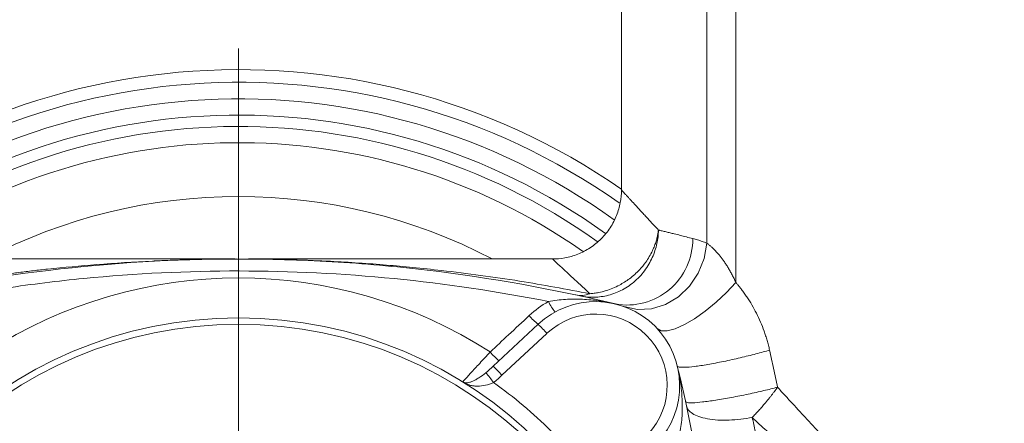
# Model space of a CAD drawing. Header units: millimetres. Extents: x -15 to 879, y -46 to 965.
# Tile 24 of 26: x 656 to 773, y 793 to 841. Entities that reach past the tile are written whole.
import ezdxf

# ---------------------------------------------------------------- set-up
doc = ezdxf.new("R2010")
doc.units = ezdxf.units.MM

# ---------------------------------------------------------------- blocks, each defined once
blk = doc.blocks.new('SW_CENTERMARKSYMBOL_1')
at = {"color": 0, "linetype": 'Continuous', "lineweight": 0}
blk.add_line((0, 5), (0, 82.5), dxfattribs=at)

msp = doc.modelspace()

# ---------------------------------------------------------------- linework, layer by layer
at = {"color": 7, "linetype": 'Continuous', "lineweight": 15}
for p, q in [((727.01, 862.65), (727.01, 820.59)), ((737.16, 862.65), (737.16, 814.27)), ((740.6, 862.65), (740.6, 809.6)), ((681.13, 812.39), (641.51, 812.39)), ((718.81, 812.39), (682.68, 812.39)), ((711.77, 799.65), (717.11, 804.63)), ((718.16, 803.55), (712.81, 798.57))]:
    msp.add_line(p, q, dxfattribs=at)
at = {"color": 7, "linetype": 'Continuous', "lineweight": 15, "flags": 128}
for points in [[(737.16, 814.27), (736.83, 812.44), (736.14, 810.7), (735.1, 809.16), (733.78, 807.9), (732.25, 806.99), (730.6, 806.48), (728.92, 806.39), (727.29, 806.74)], [(740.6, 809.6), (739.48, 808.39), (738.26, 807.24), (736.98, 806.19), (735.7, 805.29), (734.49, 804.59), (733.4, 804.1), (732.46, 803.86), (731.73, 803.87), (731.24, 804.14)]]:
    msp.add_lwpolyline(points, dxfattribs=at)
at = {"color": 7, "linetype": 'Continuous', "lineweight": 15}
for radius in [50.5, 50.5, 49.75]:
    msp.add_circle((681.51, 754.89), radius, dxfattribs=at)
for centre, radius, start, end in [((681.51, 754.89), 80, 55.2851, 134.9194), ((681.51, 754.89), 78.5, 54.8072, 133.5686), ((681.51, 754.89), 64.92, 62.341, 117.659), ((727.66, 814.75), 7.83, 259.9047, 0.4561), ((681.51, 754.89), 55.24, 57.2261, 122.7739), ((725.34, 810.76), 7.79, 206.1806, 216.9859), ((723.93, 797.32), 10, 317, 133), ((721.63, 810.37), 7.3, 220.1193, 231.7927), ((723.95, 797.34), 8.5, 317, 133), ((702.17, 789.16), 21.51, 42.0022, 45.9975), ((717.01, 806.06), 7.33, 220.1376, 231.7463), ((696.83, 784.18), 21.51, 42.0022, 45.9975), ((687.52, 780), 30.06, 36.102, 38.9192)]:
    msp.add_arc(centre, radius, start, end, dxfattribs=at)
at = {"color": 8, "linetype": 'Continuous', "lineweight": 15}
for radius, start, end in [(76.53, 54.303, 131.7199), (74.6, 54.2373, 129.8052), (73.25, 54.4135, 128.4039), (71.32, 55.0218, 126.294)]:
    msp.add_arc((681.51, 754.89), radius, start, end, dxfattribs=at)
at = {"color": 7, "linetype": 'Continuous', "lineweight": 15}
for points, knots in [([(727.01, 820.59), (727.01, 820.11), (726.96, 819.6), (726.77, 818.59), (726.63, 818.07), (726.23, 817.07), (725.98, 816.57), (725.36, 815.63), (725, 815.19), (724.2, 814.39), (723.76, 814.03), (722.82, 813.42), (722.33, 813.16), (721.32, 812.76), (720.81, 812.62), (719.79, 812.43), (719.29, 812.39), (718.81, 812.39)], [0, 0, 0, 0, 0.125, 0.125, 0.25, 0.25, 0.375, 0.375, 0.5, 0.5, 0.625, 0.625, 0.75, 0.75, 0.875, 0.875, 1, 1, 1, 1]), ([(727.01, 820.59), (727.01, 820.59), (727.01, 820.59), (727.02, 820.57), (727.04, 820.56), (727.06, 820.53), (727.09, 820.5), (727.13, 820.45), (727.18, 820.4), (727.23, 820.35), (727.29, 820.28), (727.35, 820.21), (727.43, 820.13), (727.51, 820.04), (727.6, 819.95), (727.69, 819.85), (727.79, 819.74), (727.9, 819.62), (728.02, 819.5), (728.18, 819.32), (728.39, 819.09), (728.68, 818.78), (728.99, 818.44), (729.32, 818.08), (729.69, 817.69), (730.08, 817.27), (730.49, 816.82), (730.93, 816.34), (731.25, 816), (731.41, 815.83)], [0, 0, 0, 0, 0.027607, 0.055222, 0.082848, 0.110486, 0.138139, 0.165809, 0.193499, 0.22121, 0.248946, 0.276707, 0.304497, 0.332317, 0.36017, 0.388058, 0.415983, 0.443947, 0.471953, 0.500003, 0.554483, 0.609197, 0.66416, 0.719387, 0.774894, 0.830694, 0.886802, 0.943233, 1, 1, 1, 1]), ([(731.41, 815.83), (731.4, 815.31), (731.34, 814.77), (731.1, 813.67), (730.92, 813.11), (730.43, 812.02), (730.12, 811.48), (729.38, 810.49), (728.95, 810.03), (727.99, 809.23), (727.47, 808.89), (726.38, 808.36), (725.81, 808.16), (724.69, 807.9), (724.13, 807.84), (723.05, 807.85), (722.53, 807.91), (722.05, 808.01)], [0, 0, 0, 0, 0.125, 0.125, 0.25, 0.25, 0.375, 0.375, 0.5, 0.5, 0.625, 0.625, 0.75, 0.75, 0.875, 0.875, 1, 1, 1, 1]), ([(723.27, 808.26), (723.33, 808.27), (723.5, 808.28), (723.84, 808.32), (724.42, 808.42), (725.44, 808.67), (726.7, 809.2), (728.04, 810.05), (729.09, 810.99), (730.01, 812.11), (730.58, 813.08), (730.94, 813.94), (731.13, 814.48), (731.26, 814.98), (731.35, 815.42), (731.39, 815.7), (731.41, 815.83)], [0, 0, 0, 0, 0.015213, 0.043285, 0.08496, 0.163457, 0.303004, 0.419284, 0.551034, 0.64719, 0.778407, 0.83318, 0.882552, 0.926682, 0.965762, 1, 1, 1, 1]), ([(731.41, 815.83), (731.44, 815.82), (731.52, 815.8), (731.66, 815.77), (731.92, 815.7), (732.31, 815.61), (732.79, 815.5), (733.34, 815.36), (733.99, 815.2), (734.72, 815.01), (735.24, 814.88), (735.5, 814.81)], [0, 0, 0, 0, 0.031237, 0.062471, 0.124924, 0.249851, 0.375327, 0.499784, 0.666383, 0.833119, 1, 1, 1, 1]), ([(735.5, 814.81), (735.59, 814.78), (735.77, 814.74), (736.05, 814.65), (736.33, 814.57), (736.6, 814.48), (736.88, 814.38), (737.07, 814.31), (737.16, 814.27)], [0, 0, 0, 0, 0.172368, 0.342434, 0.510213, 0.675722, 0.838978, 1, 1, 1, 1]), ([(737.16, 814.27), (737.19, 814.25), (737.27, 814.19), (737.38, 814.1), (737.5, 814), (737.62, 813.9), (737.74, 813.8), (737.96, 813.6), (738.28, 813.27), (738.66, 812.83), (738.96, 812.44), (739.2, 812.12), (739.44, 811.76), (739.68, 811.37), (739.92, 810.94), (740.16, 810.51), (740.39, 810.06), (740.53, 809.75), (740.6, 809.6)], [0, 0, 0, 0, 0.0372018, 0.0735507, 0.1090781, 0.1438181, 0.1778068, 0.2110828, 0.3252334, 0.4414373, 0.5037744, 0.5673951, 0.6335771, 0.7051437, 0.7774716, 0.8524436, 0.9266367, 1, 1, 1, 1]), ([(636.72, 807.04), (644.09, 808.82), (651.5, 810.15), (666.38, 811.93), (673.85, 812.38), (685.1, 812.39), (688.86, 812.28), (694.51, 811.95), (696.39, 811.81), (700.17, 811.48), (702.06, 811.28), (711.46, 810.16), (718.92, 808.82), (726.29, 807.04)], [0, 0, 0, 0, 0.25, 0.25, 0.5, 0.5, 0.625, 0.625, 0.6875, 0.6875, 0.75, 0.75, 1, 1, 1, 1]), ([(641.51, 808.61), (641.98, 808.7), (642.95, 808.88), (644.41, 809.14), (645.9, 809.4), (647.42, 809.65), (648.96, 809.9), (650.54, 810.13), (652.14, 810.36), (653.77, 810.58), (655.43, 810.79), (657.12, 811), (660.2, 811.34), (664.92, 811.77), (669.67, 812.08), (673.25, 812.23), (675.53, 812.31), (678.26, 812.37), (680.24, 812.38), (681.31, 812.39)], [0, 0, 0, 0, 0.036193, 0.073081, 0.110664, 0.148943, 0.187916, 0.227585, 0.267949, 0.309008, 0.350762, 0.393212, 0.436357, 0.582824, 0.748479, 0.794211, 0.851375, 0.919971, 1, 1, 1, 1]), ([(718.81, 812.39), (718.81, 812.39), (719.2, 812.03), (720.71, 810.63), (721.83, 809.59), (723.27, 808.26)], [0, 0, 0, 0, 0.5, 0.5, 1, 1, 1, 1]), ([(718.34, 807.33), (712.23, 808.55), (706.12, 809.45), (693.86, 810.66), (687.73, 810.96), (675.44, 810.97), (669.28, 810.67), (661.58, 809.92), (660.04, 809.75), (656.95, 809.37), (655.41, 809.16), (650.79, 808.47), (647.72, 807.94), (644.67, 807.33)], [0, 0, 0, 0, 0.25, 0.25, 0.5, 0.5, 0.75, 0.75, 0.8125, 0.8125, 0.875, 0.875, 1, 1, 1, 1]), ([(740.6, 809.6), (740.69, 809.5), (740.84, 809.32), (741.07, 809.04), (741.33, 808.71), (741.61, 808.33), (742.03, 807.72), (742.52, 806.93), (743.06, 805.94), (743.55, 804.9), (743.9, 804), (744.15, 803.27), (744.32, 802.71), (744.48, 802.14), (744.57, 801.76), (744.62, 801.56)], [0, 0, 0, 0, 0.04288, 0.083321, 0.121338, 0.182583, 0.243821, 0.367933, 0.492074, 0.618167, 0.744362, 0.80855, 0.871844, 0.933905, 1, 1, 1, 1]), ([(718.34, 807.33), (719.02, 807.47), (719.69, 807.55), (721.04, 807.63), (721.71, 807.64), (723.04, 807.57), (723.7, 807.51), (724.67, 807.36), (725, 807.31), (725.65, 807.18), (725.97, 807.11), (726.29, 807.04)], [0, 0, 0, 0, 0.25, 0.25, 0.5, 0.5, 0.75, 0.75, 0.875, 0.875, 1, 1, 1, 1]), ([(723.27, 808.26), (722.98, 808.16), (722.69, 808.09), (722.13, 808.04), (721.85, 808.06), (721.58, 808.11)], [0, 0, 0, 0, 0.5, 0.5, 1, 1, 1, 1]), ([(711.41, 801.33), (712.14, 802.02), (712.87, 802.7), (713.6, 803.38), (714.41, 804.14), (715.23, 804.9), (716.05, 805.66)], [0, 0, 0, 0, 0.003, 0.003, 0.003, 0.006353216, 0.006353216, 0.006353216, 0.006353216]), ([(733.65, 799.67), (733.67, 799.62), (733.74, 799.57), (734.03, 799.52), (734.24, 799.51), (734.85, 799.53), (735.24, 799.56), (736.16, 799.67), (736.7, 799.75), (737.87, 799.96), (738.51, 800.08), (739.82, 800.35), (740.49, 800.5), (741.78, 800.8), (742.41, 800.96), (743.58, 801.27), (744.13, 801.42), (744.62, 801.56)], [0, 0, 0, 0, 0.125, 0.125, 0.25, 0.25, 0.375, 0.375, 0.5, 0.5, 0.625, 0.625, 0.75, 0.75, 0.875, 0.875, 1, 1, 1, 1]), ([(744.62, 801.56), (744.7, 801.19), (744.86, 800.46), (745.1, 799.36), (745.33, 798.25), (745.48, 797.51), (745.56, 797.15)], [0, 0, 0, 0, 0.249523, 0.499359, 0.749515, 1, 1, 1, 1]), ([(708.15, 797.79), (708.15, 797.79), (708.18, 797.82), (708.26, 797.91), (708.33, 797.98), (708.49, 798.16), (708.59, 798.27), (708.83, 798.53), (708.97, 798.68), (709.27, 799.01), (709.43, 799.19), (709.78, 799.57), (709.97, 799.77), (710.56, 800.42), (710.97, 800.87), (711.41, 801.33)], [0, 0, 0, 0, 0.125, 0.125, 0.25, 0.25, 0.375, 0.375, 0.5, 0.5, 0.625, 0.625, 0.75, 0.75, 1, 1, 1, 1]), ([(733.94, 791.73), (734.08, 792.4), (734.17, 793.07), (734.25, 794.42), (734.25, 795.09), (734.19, 796.42), (734.12, 797.08), (733.98, 798.06), (733.93, 798.38), (733.8, 799.03), (733.73, 799.35), (733.65, 799.67)], [0, 0, 0, 0, 0.25, 0.25, 0.5, 0.5, 0.75, 0.75, 0.875, 0.875, 1, 1, 1, 1]), ([(733.65, 799.67), (735.44, 792.3), (736.77, 784.89), (738.55, 770.02), (739, 762.55), (739.01, 751.3), (738.9, 747.54), (738.57, 741.89), (738.43, 740), (738.1, 736.23), (737.9, 734.34), (736.78, 724.93), (735.44, 717.48), (733.65, 710.1)], [0, 0, 0, 0, 0.25, 0.25, 0.5, 0.5, 0.625, 0.625, 0.6875, 0.6875, 0.75, 0.75, 1, 1, 1, 1]), ([(708.15, 797.79), (708.17, 797.77), (708.19, 797.76), (708.22, 797.75), (708.23, 797.74), (708.27, 797.72), (708.29, 797.71), (708.36, 797.69), (708.4, 797.68), (708.52, 797.66), (708.61, 797.66), (708.8, 797.68), (708.89, 797.7), (709.1, 797.77), (709.22, 797.81), (709.45, 797.91), (709.57, 797.97), (709.82, 798.11), (709.95, 798.19), (710.35, 798.45), (710.62, 798.65), (710.91, 798.88)], [0, 0, 0, 0, 0.015625, 0.015625, 0.03125, 0.03125, 0.0625, 0.0625, 0.125, 0.125, 0.25, 0.25, 0.375, 0.375, 0.5, 0.5, 0.625, 0.625, 0.75, 0.75, 1, 1, 1, 1]), ([(711.81, 797.71), (711.49, 797.56), (711.17, 797.46), (710.53, 797.32), (710.23, 797.28), (709.79, 797.28), (709.64, 797.29), (709.36, 797.32), (709.23, 797.34), (708.96, 797.41), (708.84, 797.45), (708.65, 797.52), (708.58, 797.55), (708.45, 797.61), (708.39, 797.64), (708.32, 797.68)], [0, 0, 0, 0, 0.25, 0.25, 0.5, 0.5, 0.625, 0.625, 0.75, 0.75, 0.875, 0.875, 0.9375, 0.9375, 1, 1, 1, 1]), ([(711.81, 797.71), (713.02, 796.85), (714.21, 795.93), (716.48, 794.01), (717.57, 793.01), (720.7, 789.88), (722.61, 787.62), (724.32, 785.19)], [0, 0, 0, 0, 0.25, 0.25, 0.5, 0.5, 1, 1, 1, 1]), ([(734.63, 795.44), (734.64, 795.39), (734.71, 795.35), (734.99, 795.3), (735.21, 795.29), (735.8, 795.31), (736.19, 795.34), (737.1, 795.45), (737.64, 795.52), (738.81, 795.7), (739.44, 795.81), (740.75, 796.06), (741.41, 796.19), (742.71, 796.46), (743.34, 796.61), (744.52, 796.88), (745.06, 797.02), (745.56, 797.15)], [0, 0, 0, 0, 0.125, 0.125, 0.25, 0.25, 0.375, 0.375, 0.5, 0.5, 0.625, 0.625, 0.75, 0.75, 0.875, 0.875, 1, 1, 1, 1]), ([(745.56, 797.15), (745.5, 797.07), (745.39, 796.9), (745.2, 796.65), (745.01, 796.4), (744.8, 796.13), (744.58, 795.85), (744.34, 795.56), (744.06, 795.22), (743.72, 794.82), (743.33, 794.38), (742.94, 793.96), (742.68, 793.69), (742.55, 793.56)], [0, 0, 0, 0, 0.063498, 0.129927, 0.199267, 0.271485, 0.34654, 0.424373, 0.504912, 0.629778, 0.754106, 0.877606, 1, 1, 1, 1]), ([(745.56, 797.15), (745.86, 796.82), (746.46, 796.16), (747.38, 795.17), (748.3, 794.17), (749.24, 793.15), (750.19, 792.12), (751.16, 791.07), (752.13, 790.01), (753.12, 788.94), (754.12, 787.86), (756.34, 785.45), (759.91, 781.58), (764.69, 776.39), (769.64, 771.01), (773.31, 767.03), (775.89, 764.23), (777.26, 762.75), (778.81, 761.07), (780.54, 759.19), (782.46, 757.1), (783.8, 755.65), (784.51, 754.89)], [0, 0, 0, 0, 0.023739, 0.047759, 0.072058, 0.096638, 0.121498, 0.146639, 0.172059, 0.197761, 0.223743, 0.250006, 0.370463, 0.5, 0.617833, 0.749994, 0.779988, 0.814651, 0.853984, 0.897987, 0.946659, 1, 1, 1, 1]), ([(734.73, 794.96), (734.77, 794.79), (734.84, 794.63), (735.08, 794.31), (735.24, 794.16), (735.66, 793.89), (735.92, 793.77), (736.52, 793.55), (736.86, 793.47), (737.61, 793.33), (738.02, 793.28), (738.88, 793.23), (739.33, 793.23), (740.26, 793.26), (740.72, 793.3), (741.65, 793.41), (742.11, 793.47), (742.55, 793.56)], [0, 0, 0, 0, 0.125, 0.125, 0.25, 0.25, 0.375, 0.375, 0.5, 0.5, 0.625, 0.625, 0.75, 0.75, 0.875, 0.875, 1, 1, 1, 1]), ([(742.55, 793.56), (742.62, 793.28), (742.74, 792.73), (742.93, 791.9), (743.11, 791.07), (743.29, 790.25), (743.46, 789.43), (743.63, 788.61), (743.79, 787.8), (744.11, 786.14), (744.57, 783.62), (745.03, 780.77), (745.36, 778.47), (745.6, 776.72), (745.82, 774.96), (746.02, 773.21), (746.2, 771.46), (746.36, 769.71), (746.51, 767.96), (746.59, 766.79), (746.63, 766.21)], [0, 0, 0, 0, 0.032069, 0.063898, 0.095488, 0.126839, 0.157952, 0.188828, 0.219466, 0.249868, 0.375786, 0.499827, 0.563383, 0.626631, 0.689578, 0.75223, 0.814592, 0.87667, 0.938471, 1, 1, 1, 1]), ([(742.55, 793.56), (749.36, 787.28), (756.31, 780.87), (770.35, 767.94), (777.43, 761.41), (784.51, 754.89)], [0, 0, 0, 0, 0.5, 0.5, 1, 1, 1, 1])]:
    msp.add_open_spline(points, degree=3, knots=knots, dxfattribs=at)
at = {"color": 8, "linetype": 'Continuous', "lineweight": 15}
msp.add_open_spline([(685.3, 812.35), (685.66, 812.34), (687.13, 812.33), (689.51, 812.24), (692.64, 812.11), (695.78, 811.92), (699.04, 811.68), (702.31, 811.38), (707.58, 810.82), (714.62, 809.89), (720.48, 808.79), (723.27, 808.26)], degree=3, knots=[0, 0, 0, 0, 0.028908, 0.115734, 0.187207, 0.27591, 0.362864, 0.44401, 0.534298, 0.779089, 1, 1, 1, 1], dxfattribs=at)
at = {"color": 7, "linetype": 'Continuous', "lineweight": 15}
for points in [[(716.05, 805.66), (716.74, 806.31), (717.51, 806.87), (718.34, 807.33)], [(710.91, 798.88), (711.2, 799.12), (711.48, 799.38), (711.77, 799.65)], [(712.81, 798.57), (712.49, 798.27), (712.16, 797.97), (711.81, 797.71)]]:
    msp.add_open_spline(points, degree=3, dxfattribs=at)

# ---------------------------------------------------------------- block references
at = {"color": 7, "linetype": 'Continuous', "lineweight": 0}
msp.add_blockref('SW_CENTERMARKSYMBOL_1', (681.51, 754.89), dxfattribs=at)

doc.saveas('drawing.dxf')
